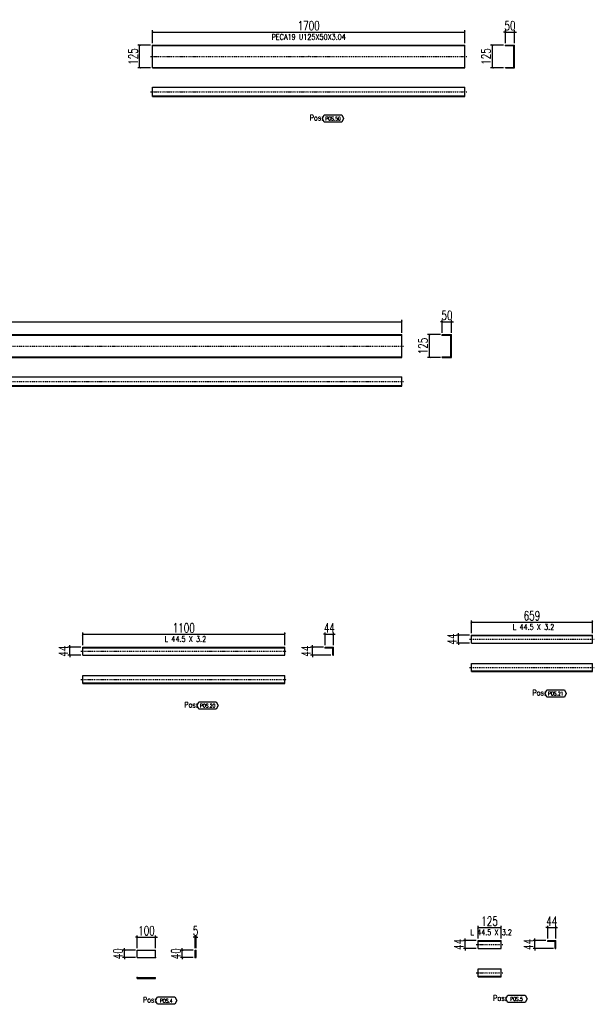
# Model space of a CAD drawing. Header units: feet. Extents: x -13577 to 173285, y -65833 to 34873.
# Tile 115 of 127: x 91297 to 94423, y 28564 to 33921. Entities that reach past the tile are written whole.
import ezdxf
from ezdxf.enums import TextEntityAlignment as Align

# ---------------------------------------------------------------- set-up
doc = ezdxf.new("R2010")
doc.units = ezdxf.units.FT
doc.header["$LTSCALE"] = 10
doc.header["$MEASUREMENT"] = 0
doc.linetypes.add('DASHDOT', pattern=[1, 0.5, -0.25, 0, -0.25])
doc.linetypes.add('HIDDEN', pattern=[0.375, 0.25, -0.125])
doc.layers.get('0').update_dxf_attribs({"linetype": 'CONTINUOUS'})
doc.layers.get('Defpoints').update_dxf_attribs({"linetype": 'CONTINUOUS'})
for name, color, linetype in [('A', 2, 'DASHDOT'), ('FORIR', 4, 'CONTINUOUS'), ('G', 3, 'CONTINUOUS'), ('POS_BOX', 6, 'CONTINUOUS'), ('POS_DES', 2, 'CONTINUOUS'), ('POS_MAT', 2, 'CONTINUOUS'), ('TR', 6, 'HIDDEN'), ('TXT1', 7, 'CONTINUOUS')]:
    doc.layers.add(name, color=color, linetype=linetype)
doc.styles.add('1', font='romans.shx', dxfattribs={"width": 0.7, "height": 50})
doc.styles.add('POS', font='ROMANS', dxfattribs={"width": 0.7})
doc.dimstyles.get("Standard").update_dxf_attribs({"dimtxt": 50, "dimasz": 1, "dimexe": 1, "dimexo": 1, "dimgap": 1, "dimtad": 1, "dimdec": 0, "dimdsep": 46, "dimtxsty": '1', "dimblk": 'ARCHTICK', "dimcen": 3, "dimclrd": 1, "dimclre": 1, "dimclrt": 3, "dimadec": 0, "dimazin": 0, "dimtfac": 1, "dimtdec": 0, "dimtix": 1, "dimtmove": 0, "dimatfit": 3, "dimfxl": 0, "dimtolj": 1, "dimarcsym": 0})

# ---------------------------------------------------------------- blocks, each defined once
blk = doc.blocks.new('_ArchTick')
at = {"color": 0, "linetype": 'ByBlock', "const_width": 0.15}
blk.add_lwpolyline([(-0.5, -0.5), (0.5, 0.5)], dxfattribs=at)
blk = doc.blocks.new('*D674')
at = {"layer": 'Defpoints', "color": 0}
for p in [(92036.9, 28929.2), (91936.9, 28859.2), (92036.9, 28859.2)]:
    blk.add_point(p, dxfattribs=at)
at = {"layer": 'TXT1', "color": 1, "lineweight": -2, "transparency": 16777216}
for p, q in [((91936.9, 28929.2), (91926.9, 28929.2)), ((91936.9, 28869.2), (91936.9, 28939.2)), ((91936.9, 28929.2), (92036.9, 28929.2)), ((92036.9, 28869.2), (92036.9, 28939.2)), ((92036.9, 28929.2), (92046.9, 28929.2))]:
    blk.add_line(p, q, dxfattribs=at)
at = {"layer": 'TXT1', "color": 1, "lineweight": -2, "transparency": 16777216, "xscale": 10, "yscale": 10, "zscale": 10}
blk.add_blockref('_ArchTick', (91936.9, 28929.2), dxfattribs=at)
at = {"layer": 'TXT1', "color": 1, "lineweight": -2, "transparency": 16777216, "xscale": 10, "yscale": 10, "zscale": 10, "rotation": 180}
blk.add_blockref('_ArchTick', (92036.9, 28929.2), dxfattribs=at)
at = {"layer": 'TXT1', "color": 3, "transparency": 16777216, "insert": (91986.9, 28964.2), "char_height": 50, "attachment_point": 5, "style": '1'}
blk.add_mtext('\\A1;100', dxfattribs=at)
blk = doc.blocks.new('*D675')
at = {"layer": 'Defpoints', "color": 0}
for p in [(91866.9, 28859.2), (91936.9, 28859.2), (91936.9, 28819.2)]:
    blk.add_point(p, dxfattribs=at)
at = {"layer": 'TXT1', "color": 1, "lineweight": -2, "transparency": 16777216}
for p, q in [((91926.9, 28859.2), (91856.9, 28859.2)), ((91866.9, 28859.2), (91866.9, 28869.2)), ((91866.9, 28819.2), (91866.9, 28859.2)), ((91926.9, 28819.2), (91856.9, 28819.2)), ((91866.9, 28819.2), (91866.9, 28809.2))]:
    blk.add_line(p, q, dxfattribs=at)
at = {"layer": 'TXT1', "color": 1, "lineweight": -2, "transparency": 16777216, "xscale": 10, "yscale": 10, "zscale": 10}
for p, rotation in [((91866.9, 28859.2), 270), ((91866.9, 28819.2), 90)]:
    blk.add_blockref('_ArchTick', p, dxfattribs=dict(at, rotation=rotation))
at = {"layer": 'TXT1', "color": 3, "transparency": 16777216, "insert": (91831.9, 28839.2), "char_height": 50, "attachment_point": 5, "rotation": 90, "style": '1'}
blk.add_mtext('\\A1;40', dxfattribs=at)
blk = doc.blocks.new('*D676')
at = {"layer": 'Defpoints', "color": 0}
for p in [(92256.9, 28929.2), (92251.9, 28859.2), (92256.9, 28859.2)]:
    blk.add_point(p, dxfattribs=at)
at = {"layer": 'TXT1', "color": 1, "lineweight": -2, "transparency": 16777216}
for p, q in [((92251.9, 28929.2), (92241.9, 28929.2)), ((92251.9, 28869.2), (92251.9, 28939.2)), ((92251.9, 28929.2), (92256.9, 28929.2)), ((92256.9, 28869.2), (92256.9, 28939.2)), ((92256.9, 28929.2), (92266.9, 28929.2))]:
    blk.add_line(p, q, dxfattribs=at)
at = {"layer": 'TXT1', "color": 1, "lineweight": -2, "transparency": 16777216, "xscale": 10, "yscale": 10, "zscale": 10}
blk.add_blockref('_ArchTick', (92251.9, 28929.2), dxfattribs=at)
at = {"layer": 'TXT1', "color": 1, "lineweight": -2, "transparency": 16777216, "xscale": 10, "yscale": 10, "zscale": 10, "rotation": 180}
blk.add_blockref('_ArchTick', (92256.9, 28929.2), dxfattribs=at)
at = {"layer": 'TXT1', "color": 3, "transparency": 16777216, "insert": (92254.4, 28964.2), "char_height": 50, "attachment_point": 5, "style": '1'}
blk.add_mtext('\\A1;5', dxfattribs=at)
blk = doc.blocks.new('*D677')
at = {"layer": 'Defpoints', "color": 0}
for p in [(92181.9, 28859.2), (92251.9, 28859.2), (92251.9, 28819.2)]:
    blk.add_point(p, dxfattribs=at)
at = {"layer": 'TXT1', "color": 1, "lineweight": -2, "transparency": 16777216}
for p, q in [((92241.9, 28859.2), (92171.9, 28859.2)), ((92181.9, 28859.2), (92181.9, 28869.2)), ((92181.9, 28819.2), (92181.9, 28859.2)), ((92241.9, 28819.2), (92171.9, 28819.2)), ((92181.9, 28819.2), (92181.9, 28809.2))]:
    blk.add_line(p, q, dxfattribs=at)
at = {"layer": 'TXT1', "color": 1, "lineweight": -2, "transparency": 16777216, "xscale": 10, "yscale": 10, "zscale": 10}
for p, rotation in [((92181.9, 28859.2), 270), ((92181.9, 28819.2), 90)]:
    blk.add_blockref('_ArchTick', p, dxfattribs=dict(at, rotation=rotation))
at = {"layer": 'TXT1', "color": 3, "transparency": 16777216, "insert": (92146.9, 28839.2), "char_height": 50, "attachment_point": 5, "rotation": 90, "style": '1'}
blk.add_mtext('\\A1;40', dxfattribs=at)
blk = doc.blocks.new('POSITION_LAM')
at = {"layer": 'POS_BOX'}
blk.add_lwpolyline([(10.5, -2), (9.5, -4), (0, -4), (-1, -2), (0, 0), (9.5, 0)], close=True, dxfattribs=at)
at = {"insert": (-7.93, -0.05), "char_height": 3, "width": 11.9956, "attachment_point": 1, "style": 'POS'}
blk.add_mtext('Pos:', dxfattribs=at)
at = {"style": 'POS', "width": 0.7}
blk.add_attdef('POS_PEZ', text='', height=2, dxfattribs=at).set_placement((4.76, -3.05), align=Align.CENTER)
at = {"layer": 'POS_DES', "style": 'POS', "width": 0.7, "flags": 1}
for tag, p in [('SPE_PRO', (-7.8, -5.07)), ('LUN_PRO', (-7.82, -5.58)), ('LAR_PRO', (-7.79, -4.53))]:
    blk.add_attdef(tag, p, '', height=0.35, dxfattribs=at)
at = {"layer": 'POS_MAT', "style": 'POS', "width": 0.7, "flags": 1}
for tag, p in [('MAT_PRO', (-6.89, -4.03)), ('PUN_NET2', (-6.94, -7.74)), ('NOM_PRO', (-6.94, -6.11)), ('PUN_NET', (-6.94, -7.16)), ('MAR_CMP', (-6.89, -8.22)), ('NOT_PEZ', (-6.89, -9.21)), ('PUN_LIS', (-6.94, -6.63)), ('QTA_PEZ', (-6.89, -8.75))]:
    blk.add_attdef(tag, text='', height=0.35, dxfattribs=at).set_placement(p, align=Align.CENTER)
blk = doc.blocks.new('*D678')
at = {"layer": 'Defpoints', "color": 0}
for p in [(93916.1, 28981.7), (93791.1, 28911.7), (93916.1, 28911.7)]:
    blk.add_point(p, dxfattribs=at)
at = {"layer": 'TXT1', "color": 1, "lineweight": -2, "transparency": 16777216}
for p, q in [((93791.1, 28921.7), (93791.1, 28991.7)), ((93916.1, 28921.7), (93916.1, 28991.7)), ((93791.1, 28981.7), (93916.1, 28981.7))]:
    blk.add_line(p, q, dxfattribs=at)
at = {"layer": 'TXT1', "color": 1, "lineweight": -2, "transparency": 16777216, "xscale": 10, "yscale": 10, "zscale": 10, "rotation": 180}
blk.add_blockref('_ArchTick', (93791.1, 28981.7), dxfattribs=at)
at = {"layer": 'TXT1', "color": 1, "lineweight": -2, "transparency": 16777216, "xscale": 10, "yscale": 10, "zscale": 10}
blk.add_blockref('_ArchTick', (93916.1, 28981.7), dxfattribs=at)
at = {"layer": 'TXT1', "color": 3, "transparency": 16777216, "insert": (93853.6, 29016.7), "char_height": 50, "attachment_point": 5, "style": '1'}
blk.add_mtext('\\A1;125', dxfattribs=at)
blk = doc.blocks.new('*D679')
at = {"layer": 'Defpoints', "color": 0}
for p in [(93721.1, 28911.7), (93791.1, 28911.7), (93791.1, 28867.7)]:
    blk.add_point(p, dxfattribs=at)
at = {"layer": 'TXT1', "color": 1, "lineweight": -2, "transparency": 16777216}
for p, q in [((93781.1, 28911.7), (93711.1, 28911.7)), ((93721.1, 28911.7), (93721.1, 28921.7)), ((93721.1, 28867.7), (93721.1, 28911.7)), ((93781.1, 28867.7), (93711.1, 28867.7)), ((93721.1, 28867.7), (93721.1, 28857.7))]:
    blk.add_line(p, q, dxfattribs=at)
at = {"layer": 'TXT1', "color": 1, "lineweight": -2, "transparency": 16777216, "xscale": 10, "yscale": 10, "zscale": 10}
for p, rotation in [((93721.1, 28911.7), 270), ((93721.1, 28867.7), 90)]:
    blk.add_blockref('_ArchTick', p, dxfattribs=dict(at, rotation=rotation))
at = {"layer": 'TXT1', "color": 3, "transparency": 16777216, "insert": (93686.1, 28889.7), "char_height": 50, "attachment_point": 5, "rotation": 90, "style": '1'}
blk.add_mtext('\\A1;44', dxfattribs=at)
blk = doc.blocks.new('*D680')
at = {"layer": 'Defpoints', "color": 0}
for p in [(94214.1, 28981.7), (94170.1, 28911.7), (94214.1, 28911.7)]:
    blk.add_point(p, dxfattribs=at)
at = {"layer": 'TXT1', "color": 1, "lineweight": -2, "transparency": 16777216}
for p, q in [((94170.1, 28921.7), (94170.1, 28991.7)), ((94214.1, 28921.7), (94214.1, 28991.7)), ((94170.1, 28981.7), (94160.1, 28981.7)), ((94170.1, 28981.7), (94214.1, 28981.7)), ((94214.1, 28981.7), (94224.1, 28981.7))]:
    blk.add_line(p, q, dxfattribs=at)
at = {"layer": 'TXT1', "color": 1, "lineweight": -2, "transparency": 16777216, "xscale": 10, "yscale": 10, "zscale": 10}
blk.add_blockref('_ArchTick', (94170.1, 28981.7), dxfattribs=at)
at = {"layer": 'TXT1', "color": 1, "lineweight": -2, "transparency": 16777216, "xscale": 10, "yscale": 10, "zscale": 10, "rotation": 180}
blk.add_blockref('_ArchTick', (94214.1, 28981.7), dxfattribs=at)
at = {"layer": 'TXT1', "color": 3, "transparency": 16777216, "insert": (94192.1, 29016.7), "char_height": 50, "attachment_point": 5, "style": '1'}
blk.add_mtext('\\A1;44', dxfattribs=at)
blk = doc.blocks.new('*D681')
at = {"layer": 'Defpoints', "color": 0}
for p in [(94100.1, 28911.7), (94170.1, 28911.7), (94210.9, 28867.7)]:
    blk.add_point(p, dxfattribs=at)
at = {"layer": 'TXT1', "color": 1, "lineweight": -2, "transparency": 16777216}
for p, q in [((94160.1, 28911.7), (94090.1, 28911.7)), ((94100.1, 28911.7), (94100.1, 28921.7)), ((94100.1, 28867.7), (94100.1, 28911.7)), ((94200.9, 28867.7), (94090.1, 28867.7)), ((94100.1, 28867.7), (94100.1, 28857.7))]:
    blk.add_line(p, q, dxfattribs=at)
at = {"layer": 'TXT1', "color": 1, "lineweight": -2, "transparency": 16777216, "xscale": 10, "yscale": 10, "zscale": 10}
for p, rotation in [((94100.1, 28911.7), 270), ((94100.1, 28867.7), 90)]:
    blk.add_blockref('_ArchTick', p, dxfattribs=dict(at, rotation=rotation))
at = {"layer": 'TXT1', "color": 3, "transparency": 16777216, "insert": (94065.1, 28889.7), "char_height": 50, "attachment_point": 5, "rotation": 90, "style": '1'}
blk.add_mtext('\\A1;44', dxfattribs=at)
blk = doc.blocks.new('POSITION_PRO')
at = {"layer": 'POS_BOX'}
blk.add_lwpolyline([(10.5, -2), (9.5, -4), (0, -4), (-1, -2), (0, 0), (9.5, 0)], close=True, dxfattribs=at)
at = {"insert": (-7.93, -0.05), "char_height": 3, "width": 11.9956, "attachment_point": 1, "style": 'POS'}
blk.add_mtext('Pos:', dxfattribs=at)
at = {"style": 'POS', "width": 0.7}
blk.add_attdef('POS_PEZ', text='', height=2, dxfattribs=at).set_placement((4.76, -3.05), align=Align.CENTER)
at = {"layer": 'POS_DES', "style": 'POS', "width": 0.7, "flags": 1}
for tag, p in [('SPE_PRO', (-7.8, -5.07)), ('LUN_PRO', (-7.82, -5.58)), ('LAR_PRO', (-7.79, -4.53))]:
    blk.add_attdef(tag, p, '', height=0.35, dxfattribs=at)
at = {"layer": 'POS_MAT', "style": 'POS', "width": 0.7, "flags": 1}
for tag, p in [('MAT_PRO', (-6.89, -4.03)), ('PUN_NET2', (-6.94, -7.74)), ('NOM_PRO', (-6.94, -6.11)), ('PUN_NET', (-6.94, -7.16)), ('MAR_CMP', (-6.89, -8.22)), ('NOT_PEZ', (-6.89, -9.21)), ('PUN_LIS', (-6.94, -6.63)), ('QTA_PEZ', (-6.89, -8.75))]:
    blk.add_attdef(tag, text='', height=0.35, dxfattribs=at).set_placement(p, align=Align.CENTER)
blk = doc.blocks.new('*D744')
at = {"layer": 'Defpoints', "color": 0}
for p in [(92740.1, 30577.5), (91640.1, 30507.5), (92740.1, 30507.5)]:
    blk.add_point(p, dxfattribs=at)
at = {"layer": 'TXT1', "color": 1, "lineweight": -2, "transparency": 16777216}
for p, q in [((91640.1, 30517.5), (91640.1, 30587.5)), ((91640.1, 30577.5), (92740.1, 30577.5)), ((92740.1, 30517.5), (92740.1, 30587.5))]:
    blk.add_line(p, q, dxfattribs=at)
at = {"layer": 'TXT1', "color": 1, "lineweight": -2, "transparency": 16777216, "xscale": 10, "yscale": 10, "zscale": 10, "rotation": 180}
blk.add_blockref('_ArchTick', (91640.1, 30577.5), dxfattribs=at)
at = {"layer": 'TXT1', "color": 1, "lineweight": -2, "transparency": 16777216, "xscale": 10, "yscale": 10, "zscale": 10}
blk.add_blockref('_ArchTick', (92740.1, 30577.5), dxfattribs=at)
at = {"layer": 'TXT1', "color": 3, "transparency": 16777216, "insert": (92190.1, 30612.5), "char_height": 50, "attachment_point": 5, "style": '1'}
blk.add_mtext('\\A1;1100', dxfattribs=at)
blk = doc.blocks.new('*D745')
at = {"layer": 'Defpoints', "color": 0}
for p in [(91570.1, 30507.5), (91640.1, 30507.5), (91640.1, 30463.5)]:
    blk.add_point(p, dxfattribs=at)
at = {"layer": 'TXT1', "color": 1, "lineweight": -2, "transparency": 16777216}
for p, q in [((91630.1, 30507.5), (91560.1, 30507.5)), ((91570.1, 30507.5), (91570.1, 30517.5)), ((91570.1, 30463.5), (91570.1, 30507.5)), ((91630.1, 30463.5), (91560.1, 30463.5)), ((91570.1, 30463.5), (91570.1, 30453.5))]:
    blk.add_line(p, q, dxfattribs=at)
at = {"layer": 'TXT1', "color": 1, "lineweight": -2, "transparency": 16777216, "xscale": 10, "yscale": 10, "zscale": 10}
for p, rotation in [((91570.1, 30507.5), 270), ((91570.1, 30463.5), 90)]:
    blk.add_blockref('_ArchTick', p, dxfattribs=dict(at, rotation=rotation))
at = {"layer": 'TXT1', "color": 3, "transparency": 16777216, "insert": (91535.1, 30485.5), "char_height": 50, "attachment_point": 5, "rotation": 90, "style": '1'}
blk.add_mtext('\\A1;44', dxfattribs=at)
blk = doc.blocks.new('*D746')
at = {"layer": 'Defpoints', "color": 0}
for p in [(93004.1, 30577.5), (92960.1, 30507.5), (93004.1, 30507.5)]:
    blk.add_point(p, dxfattribs=at)
at = {"layer": 'TXT1', "color": 1, "lineweight": -2, "transparency": 16777216}
for p, q in [((92960.1, 30577.5), (92950.1, 30577.5)), ((92960.1, 30517.5), (92960.1, 30587.5)), ((92960.1, 30577.5), (93004.1, 30577.5)), ((93004.1, 30517.5), (93004.1, 30587.5)), ((93004.1, 30577.5), (93014.1, 30577.5))]:
    blk.add_line(p, q, dxfattribs=at)
at = {"layer": 'TXT1', "color": 1, "lineweight": -2, "transparency": 16777216, "xscale": 10, "yscale": 10, "zscale": 10}
blk.add_blockref('_ArchTick', (92960.1, 30577.5), dxfattribs=at)
at = {"layer": 'TXT1', "color": 1, "lineweight": -2, "transparency": 16777216, "xscale": 10, "yscale": 10, "zscale": 10, "rotation": 180}
blk.add_blockref('_ArchTick', (93004.1, 30577.5), dxfattribs=at)
at = {"layer": 'TXT1', "color": 3, "transparency": 16777216, "insert": (92982.1, 30612.5), "char_height": 50, "attachment_point": 5, "style": '1'}
blk.add_mtext('\\A1;44', dxfattribs=at)
blk = doc.blocks.new('*D747')
at = {"layer": 'Defpoints', "color": 0}
for p in [(92890.1, 30507.5), (92960.1, 30507.5), (93000.9, 30463.5)]:
    blk.add_point(p, dxfattribs=at)
at = {"layer": 'TXT1', "color": 1, "lineweight": -2, "transparency": 16777216}
for p, q in [((92950.1, 30507.5), (92880.1, 30507.5)), ((92890.1, 30507.5), (92890.1, 30517.5)), ((92890.1, 30463.5), (92890.1, 30507.5)), ((92990.9, 30463.5), (92880.1, 30463.5)), ((92890.1, 30463.5), (92890.1, 30453.5))]:
    blk.add_line(p, q, dxfattribs=at)
at = {"layer": 'TXT1', "color": 1, "lineweight": -2, "transparency": 16777216, "xscale": 10, "yscale": 10, "zscale": 10}
for p, rotation in [((92890.1, 30507.5), 270), ((92890.1, 30463.5), 90)]:
    blk.add_blockref('_ArchTick', p, dxfattribs=dict(at, rotation=rotation))
at = {"layer": 'TXT1', "color": 3, "transparency": 16777216, "insert": (92855.1, 30485.5), "char_height": 50, "attachment_point": 5, "rotation": 90, "style": '1'}
blk.add_mtext('\\A1;44', dxfattribs=at)
blk = doc.blocks.new('*D748')
at = {"layer": 'Defpoints', "color": 0}
for p in [(94413.5, 30643.3), (93754.5, 30573.3), (94413.5, 30573.3)]:
    blk.add_point(p, dxfattribs=at)
at = {"layer": 'TXT1', "color": 1, "lineweight": -2, "transparency": 16777216}
for p, q in [((93754.5, 30583.3), (93754.5, 30653.3)), ((93754.5, 30643.3), (94413.5, 30643.3)), ((94413.5, 30583.3), (94413.5, 30653.3))]:
    blk.add_line(p, q, dxfattribs=at)
at = {"layer": 'TXT1', "color": 1, "lineweight": -2, "transparency": 16777216, "xscale": 10, "yscale": 10, "zscale": 10, "rotation": 180}
blk.add_blockref('_ArchTick', (93754.5, 30643.3), dxfattribs=at)
at = {"layer": 'TXT1', "color": 1, "lineweight": -2, "transparency": 16777216, "xscale": 10, "yscale": 10, "zscale": 10}
blk.add_blockref('_ArchTick', (94413.5, 30643.3), dxfattribs=at)
at = {"layer": 'TXT1', "color": 3, "transparency": 16777216, "insert": (94084, 30678.3), "char_height": 50, "attachment_point": 5, "style": '1'}
blk.add_mtext('\\A1;659', dxfattribs=at)
blk = doc.blocks.new('*D749')
at = {"layer": 'Defpoints', "color": 0}
for p in [(93684.5, 30573.3), (93754.5, 30573.3), (93754.5, 30529.3)]:
    blk.add_point(p, dxfattribs=at)
at = {"layer": 'TXT1', "color": 1, "lineweight": -2, "transparency": 16777216}
for p, q in [((93744.5, 30573.3), (93674.5, 30573.3)), ((93684.5, 30573.3), (93684.5, 30583.3)), ((93684.5, 30529.3), (93684.5, 30573.3)), ((93744.5, 30529.3), (93674.5, 30529.3)), ((93684.5, 30529.3), (93684.5, 30519.3))]:
    blk.add_line(p, q, dxfattribs=at)
at = {"layer": 'TXT1', "color": 1, "lineweight": -2, "transparency": 16777216, "xscale": 10, "yscale": 10, "zscale": 10}
for p, rotation in [((93684.5, 30573.3), 270), ((93684.5, 30529.3), 90)]:
    blk.add_blockref('_ArchTick', p, dxfattribs=dict(at, rotation=rotation))
at = {"layer": 'TXT1', "color": 3, "transparency": 16777216, "insert": (93649.5, 30551.3), "char_height": 50, "attachment_point": 5, "rotation": 90, "style": '1'}
blk.add_mtext('\\A1;44', dxfattribs=at)
blk = doc.blocks.new('*D784')
at = {"layer": 'Defpoints', "color": 0}
for p in [(93376.7, 32278.2), (88526.7, 32208.2), (93376.7, 32208.2)]:
    blk.add_point(p, dxfattribs=at)
at = {"layer": 'TXT1', "color": 1, "lineweight": -2, "transparency": 16777216}
for p, q in [((88526.7, 32218.2), (88526.7, 32288.2)), ((88526.7, 32278.2), (93376.7, 32278.2)), ((93376.7, 32218.2), (93376.7, 32288.2))]:
    blk.add_line(p, q, dxfattribs=at)
at = {"layer": 'TXT1', "color": 1, "lineweight": -2, "transparency": 16777216, "xscale": 10, "yscale": 10, "zscale": 10, "rotation": 180}
blk.add_blockref('_ArchTick', (88526.7, 32278.2), dxfattribs=at)
at = {"layer": 'TXT1', "color": 1, "lineweight": -2, "transparency": 16777216, "xscale": 10, "yscale": 10, "zscale": 10}
blk.add_blockref('_ArchTick', (93376.7, 32278.2), dxfattribs=at)
at = {"layer": 'TXT1', "color": 3, "transparency": 16777216, "insert": (90951.7, 32313.2), "char_height": 50, "attachment_point": 5, "style": '1'}
blk.add_mtext('\\A1;4850', dxfattribs=at)
blk = doc.blocks.new('*D786')
at = {"layer": 'Defpoints', "color": 0}
for p in [(93646.7, 32278.2), (93596.7, 32208.2), (93646.7, 32208.2)]:
    blk.add_point(p, dxfattribs=at)
at = {"layer": 'TXT1', "color": 1, "lineweight": -2, "transparency": 16777216}
for p, q in [((93596.7, 32278.2), (93586.7, 32278.2)), ((93596.7, 32218.2), (93596.7, 32288.2)), ((93596.7, 32278.2), (93646.7, 32278.2)), ((93646.7, 32218.2), (93646.7, 32288.2)), ((93646.7, 32278.2), (93656.7, 32278.2))]:
    blk.add_line(p, q, dxfattribs=at)
at = {"layer": 'TXT1', "color": 1, "lineweight": -2, "transparency": 16777216, "xscale": 10, "yscale": 10, "zscale": 10}
blk.add_blockref('_ArchTick', (93596.7, 32278.2), dxfattribs=at)
at = {"layer": 'TXT1', "color": 1, "lineweight": -2, "transparency": 16777216, "xscale": 10, "yscale": 10, "zscale": 10, "rotation": 180}
blk.add_blockref('_ArchTick', (93646.7, 32278.2), dxfattribs=at)
at = {"layer": 'TXT1', "color": 3, "transparency": 16777216, "insert": (93621.7, 32313.2), "char_height": 50, "attachment_point": 5, "style": '1'}
blk.add_mtext('\\A1;50', dxfattribs=at)
blk = doc.blocks.new('*D787')
at = {"layer": 'Defpoints', "color": 0}
for p in [(93526.7, 32208.2), (93596.7, 32208.2), (93596.7, 32083.2)]:
    blk.add_point(p, dxfattribs=at)
at = {"layer": 'TXT1', "color": 1, "lineweight": -2, "transparency": 16777216}
for p, q in [((93586.7, 32208.2), (93516.7, 32208.2)), ((93526.7, 32083.2), (93526.7, 32208.2)), ((93586.7, 32083.2), (93516.7, 32083.2))]:
    blk.add_line(p, q, dxfattribs=at)
at = {"layer": 'TXT1', "color": 1, "lineweight": -2, "transparency": 16777216, "xscale": 10, "yscale": 10, "zscale": 10}
for p, rotation in [((93526.7, 32208.2), 90), ((93526.7, 32083.2), 270)]:
    blk.add_blockref('_ArchTick', p, dxfattribs=dict(at, rotation=rotation))
at = {"layer": 'TXT1', "color": 3, "transparency": 16777216, "insert": (93491.7, 32145.7), "char_height": 50, "attachment_point": 5, "rotation": 90, "style": '1'}
blk.add_mtext('\\A1;125', dxfattribs=at)
blk = doc.blocks.new('3D_INFOM')
blk.add_point((0, 0))
at = {"layer": 'FORIR', "flags": 1}
for tag, p in [('MARK', (7.55, -4.31)), ('NUM_DIS', (7.55, -11.68)), ('NOT_PEZ', (45.73, -11.68)), ('QTA_PEZ', (7.55, -18.55)), ('TIP_PEZ', (45.73, -18.55)), ('TRA_PEZ', (7.55, -26.33)), ('COS_PEZ', (45.73, -26.33)), ('DES_PEZ', (7.55, -33.75))]:
    blk.add_attdef(tag, p, '', height=5, dxfattribs=at)
blk = doc.blocks.new('*D870')
at = {"layer": 'Defpoints', "color": 0}
for p in [(93719.5, 33853.6), (92019.4, 33783.6), (93719.5, 33783.6)]:
    blk.add_point(p, dxfattribs=at)
at = {"layer": 'TXT1', "color": 1, "lineweight": -2, "transparency": 16777216}
for p, q in [((92019.4, 33793.6), (92019.4, 33863.6)), ((93719.5, 33793.6), (93719.5, 33863.6)), ((92019.4, 33853.6), (93719.5, 33853.6))]:
    blk.add_line(p, q, dxfattribs=at)
at = {"layer": 'TXT1', "color": 1, "lineweight": -2, "transparency": 16777216, "xscale": 10, "yscale": 10, "zscale": 10, "rotation": 180}
blk.add_blockref('_ArchTick', (92019.4, 33853.6), dxfattribs=at)
at = {"layer": 'TXT1', "color": 1, "lineweight": -2, "transparency": 16777216, "xscale": 10, "yscale": 10, "zscale": 10}
blk.add_blockref('_ArchTick', (93719.5, 33853.6), dxfattribs=at)
at = {"layer": 'TXT1', "color": 3, "transparency": 16777216, "insert": (92869.5, 33888.6), "char_height": 50, "attachment_point": 5, "style": '1'}
blk.add_mtext('\\A1;1700', dxfattribs=at)
blk = doc.blocks.new('*D871')
at = {"layer": 'Defpoints', "color": 0}
for p in [(91949.4, 33783.6), (92019.4, 33783.6), (92019.4, 33658.6)]:
    blk.add_point(p, dxfattribs=at)
at = {"layer": 'TXT1', "color": 1, "lineweight": -2, "transparency": 16777216}
for p, q in [((92009.4, 33783.6), (91939.4, 33783.6)), ((91949.4, 33658.6), (91949.4, 33783.6)), ((92009.4, 33658.6), (91939.4, 33658.6))]:
    blk.add_line(p, q, dxfattribs=at)
at = {"layer": 'TXT1', "color": 1, "lineweight": -2, "transparency": 16777216, "xscale": 10, "yscale": 10, "zscale": 10}
for p, rotation in [((91949.4, 33783.6), 90), ((91949.4, 33658.6), 270)]:
    blk.add_blockref('_ArchTick', p, dxfattribs=dict(at, rotation=rotation))
at = {"layer": 'TXT1', "color": 3, "transparency": 16777216, "insert": (91914.4, 33721.1), "char_height": 50, "attachment_point": 5, "rotation": 90, "style": '1'}
blk.add_mtext('\\A1;125', dxfattribs=at)
blk = doc.blocks.new('*D872')
at = {"layer": 'Defpoints', "color": 0}
for p in [(93989.5, 33853.6), (93939.5, 33783.6), (93989.5, 33783.6)]:
    blk.add_point(p, dxfattribs=at)
at = {"layer": 'TXT1', "color": 1, "lineweight": -2, "transparency": 16777216}
for p, q in [((93939.5, 33793.6), (93939.5, 33863.6)), ((93989.5, 33793.6), (93989.5, 33863.6)), ((93939.5, 33853.6), (93929.5, 33853.6)), ((93939.5, 33853.6), (93989.5, 33853.6)), ((93989.5, 33853.6), (93999.5, 33853.6))]:
    blk.add_line(p, q, dxfattribs=at)
at = {"layer": 'TXT1', "color": 1, "lineweight": -2, "transparency": 16777216, "xscale": 10, "yscale": 10, "zscale": 10}
blk.add_blockref('_ArchTick', (93939.5, 33853.6), dxfattribs=at)
at = {"layer": 'TXT1', "color": 1, "lineweight": -2, "transparency": 16777216, "xscale": 10, "yscale": 10, "zscale": 10, "rotation": 180}
blk.add_blockref('_ArchTick', (93989.5, 33853.6), dxfattribs=at)
at = {"layer": 'TXT1', "color": 3, "transparency": 16777216, "insert": (93964.5, 33888.6), "char_height": 50, "attachment_point": 5, "style": '1'}
blk.add_mtext('\\A1;50', dxfattribs=at)
blk = doc.blocks.new('*D873')
at = {"layer": 'Defpoints', "color": 0}
for p in [(93869.5, 33783.6), (93939.5, 33783.6), (93939.5, 33658.6)]:
    blk.add_point(p, dxfattribs=at)
at = {"layer": 'TXT1', "color": 1, "lineweight": -2, "transparency": 16777216}
for p, q in [((93929.5, 33783.6), (93859.5, 33783.6)), ((93869.5, 33658.6), (93869.5, 33783.6)), ((93929.5, 33658.6), (93859.5, 33658.6))]:
    blk.add_line(p, q, dxfattribs=at)
at = {"layer": 'TXT1', "color": 1, "lineweight": -2, "transparency": 16777216, "xscale": 10, "yscale": 10, "zscale": 10}
for p, rotation in [((93869.5, 33783.6), 90), ((93869.5, 33658.6), 270)]:
    blk.add_blockref('_ArchTick', p, dxfattribs=dict(at, rotation=rotation))
at = {"layer": 'TXT1', "color": 3, "transparency": 16777216, "insert": (93834.5, 33721.1), "char_height": 50, "attachment_point": 5, "rotation": 90, "style": '1'}
blk.add_mtext('\\A1;125', dxfattribs=at)

msp = doc.modelspace()

# ---------------------------------------------------------------- linework, layer by layer
at = {"layer": 'A'}
for p, q in [((92009.4, 33721.1), (93729.5, 33721.1)), ((92009.4, 33528.6), (93729.5, 33528.6)), ((88516.7, 32145.7), (93386.7, 32145.7)), ((88516.7, 31953.2), (93386.7, 31953.2)), ((93744.5, 30551.3), (94423.5, 30551.3)), ((91630.1, 30485.5), (92750.1, 30485.5)), ((93744.5, 30397.3), (94423.5, 30397.3)), ((91630.1, 30331.5), (92750.1, 30331.5)), ((93781.1, 28889.7), (93926.1, 28889.7)), ((93781.1, 28735.7), (93926.1, 28735.7))]:
    msp.add_line(p, q, dxfattribs=at)
for p in [(92019.4, 33780.6), (93939.5, 33780.6), (92019.4, 33506.7), (93596.7, 32205.1), (93754.5, 30570.1), (91640.1, 30504.3), (92960.1, 30504.3), (93754.5, 30378.5), (91640.1, 30312.7), (93791.1, 28908.5), (94170.1, 28908.5), (92036.9, 28819.2), (92251.9, 28819.2), (93791.1, 28716.9), (91936.9, 28709.2)]:
    msp.add_point(p, dxfattribs=at)
at = {"layer": 'G'}
for p, q in [((92019.4, 33783.6), (93719.5, 33783.6)), ((92019.4, 33658.6), (92019.4, 33783.6)), ((93719.5, 33658.6), (93719.5, 33783.6)), ((93939.5, 33783.6), (93989.5, 33783.6)), ((93939.5, 33780.6), (93939.5, 33783.6)), ((93939.5, 33780.6), (93986.5, 33780.6)), ((93986.5, 33661.7), (93986.5, 33780.6)), ((93989.5, 33658.6), (93989.5, 33783.6)), ((92019.4, 33658.6), (93719.5, 33658.6)), ((93939.5, 33661.7), (93986.5, 33661.7)), ((93939.5, 33658.6), (93939.5, 33661.7)), ((93939.5, 33658.6), (93989.5, 33658.6)), ((92019.4, 33553.6), (93719.5, 33553.6)), ((92019.4, 33503.6), (92019.4, 33553.6)), ((93719.5, 33503.6), (93719.5, 33553.6)), ((92019.4, 33503.6), (93719.5, 33503.6)), ((88526.7, 32208.2), (93376.7, 32208.2)), ((93376.7, 32083.2), (93376.7, 32208.2)), ((93596.7, 32208.2), (93646.7, 32208.2)), ((93596.7, 32205.1), (93596.7, 32208.2)), ((93596.7, 32205.1), (93643.6, 32205.1)), ((93643.6, 32086.2), (93643.6, 32205.1)), ((93646.7, 32083.2), (93646.7, 32208.2)), ((88526.7, 32083.2), (93376.7, 32083.2)), ((93596.7, 32086.2), (93643.6, 32086.2)), ((93596.7, 32083.2), (93596.7, 32086.2)), ((93596.7, 32083.2), (93646.7, 32083.2)), ((88526.7, 31978.2), (93376.7, 31978.2)), ((93376.7, 31928.2), (93376.7, 31978.2)), ((88526.7, 31928.2), (93376.7, 31928.2)), ((93754.5, 30573.3), (94413.5, 30573.3)), ((93754.5, 30529.3), (93754.5, 30573.3)), ((94413.5, 30529.3), (94413.5, 30573.3)), ((91640.1, 30507.5), (92740.1, 30507.5)), ((91640.1, 30463.5), (91640.1, 30507.5)), ((92740.1, 30463.5), (92740.1, 30507.5)), ((92960.1, 30504.3), (92960.1, 30507.5)), ((92960.1, 30507.5), (93004.1, 30507.5)), ((92960.1, 30504.3), (93000.9, 30504.3)), ((93000.9, 30463.5), (93000.9, 30504.3)), ((93004.1, 30463.5), (93004.1, 30507.5)), ((93754.5, 30529.3), (94413.5, 30529.3)), ((91640.1, 30463.5), (92740.1, 30463.5)), ((93000.9, 30463.5), (93004.1, 30463.5)), ((93754.5, 30419.3), (94413.5, 30419.3)), ((93754.5, 30375.3), (93754.5, 30419.3)), ((94413.5, 30375.3), (94413.5, 30419.3)), ((91640.1, 30353.5), (92740.1, 30353.5)), ((91640.1, 30309.5), (91640.1, 30353.5)), ((92740.1, 30309.5), (92740.1, 30353.5)), ((93754.5, 30375.3), (94413.5, 30375.3)), ((91640.1, 30309.5), (92740.1, 30309.5)), ((93791.1, 28911.7), (93916.1, 28911.7)), ((93791.1, 28867.7), (93791.1, 28911.7)), ((93916.1, 28867.7), (93916.1, 28911.7)), ((94170.1, 28908.5), (94170.1, 28911.7)), ((94170.1, 28911.7), (94214.1, 28911.7)), ((94170.1, 28908.5), (94210.9, 28908.5)), ((94210.9, 28867.7), (94210.9, 28908.5)), ((94214.1, 28867.7), (94214.1, 28911.7)), ((91936.9, 28819.2), (91936.9, 28859.2)), ((91936.9, 28859.2), (92036.9, 28859.2)), ((92036.9, 28819.2), (92036.9, 28859.2)), ((92251.9, 28819.2), (92251.9, 28859.2)), ((92251.9, 28859.2), (92256.9, 28859.2)), ((92256.9, 28819.2), (92256.9, 28859.2)), ((93791.1, 28867.7), (93916.1, 28867.7)), ((94210.9, 28867.7), (94214.1, 28867.7)), ((91936.9, 28819.2), (92036.9, 28819.2)), ((92251.9, 28819.2), (92256.9, 28819.2)), ((93791.1, 28757.7), (93916.1, 28757.7)), ((93791.1, 28713.7), (93791.1, 28757.7)), ((93916.1, 28713.7), (93916.1, 28757.7)), ((91936.9, 28709.2), (92036.9, 28709.2)), ((91936.9, 28704.2), (91936.9, 28709.2)), ((91936.9, 28704.2), (92036.9, 28704.2)), ((92036.9, 28704.2), (92036.9, 28709.2)), ((93791.1, 28713.7), (93916.1, 28713.7))]:
    msp.add_line(p, q, dxfattribs=at)
for p in [(92019.4, 33780.6), (93939.5, 33780.6), (92019.4, 33506.7), (93596.7, 32205.1), (93754.5, 30570.1), (91640.1, 30504.3), (92960.1, 30504.3), (93754.5, 30378.5), (91640.1, 30312.7), (93791.1, 28908.5), (94170.1, 28908.5), (92036.9, 28819.2), (92251.9, 28819.2), (93791.1, 28716.9), (91936.9, 28709.2)]:
    msp.add_point(p, dxfattribs=at)
at = {"layer": 'TR'}
for p, q in [((92019.4, 33780.6), (93719.5, 33780.6)), ((92019.4, 33661.7), (93719.5, 33661.7)), ((92019.4, 33506.7), (93719.5, 33506.7)), ((88526.7, 32205.1), (93376.7, 32205.1)), ((88526.7, 32086.2), (93376.7, 32086.2)), ((88526.7, 31931.2), (93376.7, 31931.2)), ((93754.5, 30570.1), (94413.5, 30570.1)), ((91640.1, 30504.3), (92740.1, 30504.3)), ((93754.5, 30378.5), (94413.5, 30378.5)), ((91640.1, 30312.7), (92740.1, 30312.7)), ((93791.1, 28908.5), (93916.1, 28908.5)), ((93791.1, 28716.9), (93916.1, 28716.9))]:
    msp.add_line(p, q, dxfattribs=at)
for p in [(92019.4, 33780.6), (93939.5, 33780.6), (92019.4, 33506.7), (93596.7, 32205.1), (93754.5, 30570.1), (91640.1, 30504.3), (92960.1, 30504.3), (93754.5, 30378.5), (91640.1, 30312.7), (93791.1, 28908.5), (94170.1, 28908.5), (92036.9, 28819.2), (92251.9, 28819.2), (93791.1, 28716.9), (91936.9, 28709.2)]:
    msp.add_point(p, dxfattribs=at)

# ---------------------------------------------------------------- block references
at = {"xscale": 10, "yscale": 10, "zscale": 10}
for p in [(92869.5, 33721.1), (93988, 33721.1), (92869.5, 33505.1), (93645.1, 32145.7)]:
    msp.add_blockref('3D_INFOM', p, dxfattribs=at)
for name, p, values in [('POSITION_PRO', (92954.5, 33403.6), {'POS_PEZ': 'POS.50'}), ('POSITION_PRO', (94166, 30275.3), {'POS_PEZ': 'POS.21'}), ('POSITION_PRO', (92272.1, 30209.5), {'POS_PEZ': 'POS.20'}), ('POSITION_PRO', (93952.6, 28613.7), {'POS_PEZ': 'POS.5'}), ('POSITION_LAM', (92046.9, 28604.2), {'POS_PEZ': 'POS.4'})]:
    msp.add_blockref(name, p, dxfattribs=at).add_auto_attribs(values)

# ---------------------------------------------------------------- texts
at = {"layer": 'TXT1', "color": 7, "style": '1', "width": 0.7}
for s, p in [('PECA19 U125X50X3.04', (92869.5, 33803.6)), (' L 44.5 X 3.2', (94084, 30593.3)), (' L 44.5 X 3.2', (92190.1, 30527.5)), (' L 44.5 X 3.2', (93853.6, 28931.7))]:
    msp.add_text(s, height=30, dxfattribs=at).set_placement(p, align=Align.BOTTOM_CENTER)

# ---------------------------------------------------------------- dimensions: what is measured, and where the dimension line sits
at = {"layer": 'TXT1'}
for base, p1, p2, picture, middle in [((93719.5, 33853.6), (92019.4, 33783.6), (93719.5, 33783.6), '*D870', (92869.5, 33888.6)), ((93989.5, 33853.6), (93939.5, 33783.6), (93989.5, 33783.6), '*D872', (93964.5, 33888.6)), ((93376.7, 32278.2), (88526.7, 32208.2), (93376.7, 32208.2), '*D784', (90951.7, 32313.2)), ((93646.7, 32278.2), (93596.7, 32208.2), (93646.7, 32208.2), '*D786', (93621.7, 32313.2)), ((94413.5, 30643.3), (93754.5, 30573.3), (94413.5, 30573.3), '*D748', (94084, 30678.3)), ((92740.1, 30577.5), (91640.1, 30507.5), (92740.1, 30507.5), '*D744', (92190.1, 30612.5)), ((93004.1, 30577.5), (92960.1, 30507.5), (93004.1, 30507.5), '*D746', (92982.1, 30612.5)), ((93916.1, 28981.7), (93791.1, 28911.7), (93916.1, 28911.7), '*D678', (93853.6, 29016.7)), ((94214.1, 28981.7), (94170.1, 28911.7), (94214.1, 28911.7), '*D680', (94192.1, 29016.7)), ((92036.9, 28929.2), (91936.9, 28859.2), (92036.9, 28859.2), '*D674', (91986.9, 28964.2)), ((92256.9, 28929.2), (92251.9, 28859.2), (92256.9, 28859.2), '*D676', (92254.4, 28964.2))]:
    dim = msp.add_linear_dim(base=base, p1=p1, p2=p2, dimstyle='Standard', override={"dimscale": 10}, dxfattribs=at)
    dim.commit()
    dim.dimension.update_dxf_attribs({"geometry": picture, "text_midpoint": middle})
for base, p1, p2, picture, middle in [((91949.4, 33783.6), (92019.4, 33658.6), (92019.4, 33783.6), '*D871', (91914.4, 33721.1)), ((93869.5, 33783.6), (93939.5, 33658.6), (93939.5, 33783.6), '*D873', (93834.5, 33721.1)), ((93526.7, 32208.2), (93596.7, 32083.2), (93596.7, 32208.2), '*D787', (93491.7, 32145.7)), ((93684.5, 30573.3), (93754.5, 30529.3), (93754.5, 30573.3), '*D749', (93649.5, 30551.3)), ((91570.1, 30507.5), (91640.1, 30463.5), (91640.1, 30507.5), '*D745', (91535.1, 30485.5)), ((92890.1, 30507.5), (93000.9, 30463.5), (92960.1, 30507.5), '*D747', (92855.1, 30485.5)), ((91866.9, 28859.2), (91936.9, 28819.2), (91936.9, 28859.2), '*D675', (91831.9, 28839.2)), ((92181.9, 28859.2), (92251.9, 28819.2), (92251.9, 28859.2), '*D677', (92146.9, 28839.2)), ((93721.1, 28911.7), (93791.1, 28867.7), (93791.1, 28911.7), '*D679', (93686.1, 28889.7)), ((94100.1, 28911.7), (94210.9, 28867.7), (94170.1, 28911.7), '*D681', (94065.1, 28889.7))]:
    dim = msp.add_linear_dim(base=base, p1=p1, p2=p2, angle=90, dimstyle='Standard', override={"dimscale": 10}, dxfattribs=at)
    dim.commit()
    dim.dimension.update_dxf_attribs({"geometry": picture, "text_midpoint": middle})

doc.saveas('drawing.dxf')
